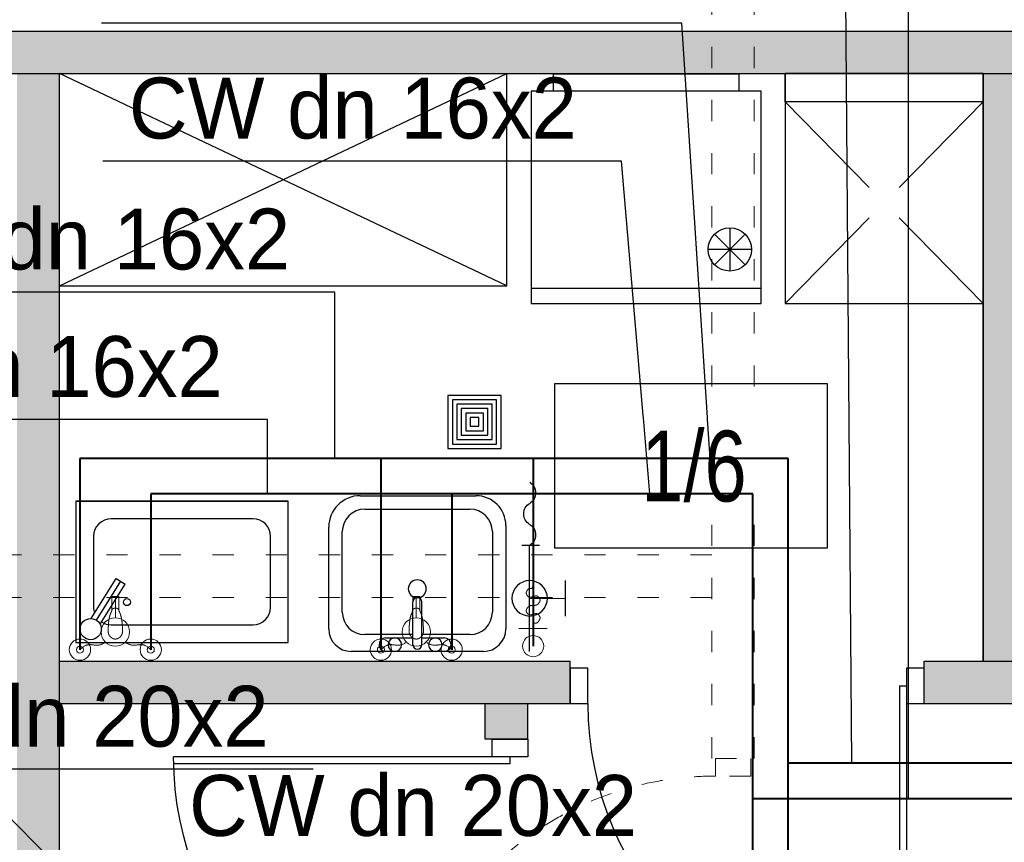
# Model space of a CAD drawing. Header units: millimetres. Extents: x 3698380 to 4312681, y 679670 to 844285.
# Tile 9 of 100: x 3857420 to 3860201, y 788835 to 791159. Entities that reach past the tile are written whole.
import ezdxf

# ---------------------------------------------------------------- set-up
doc = ezdxf.new("R2010")
doc.units = ezdxf.units.MM
doc.header["$LTSCALE"] = 10
for name, pattern in [('ACAD_ISO03W100', [30, 12, -18]), ('H2OCW', [0]), ('H2OHW', [371.354, 250.4, -60.35, 0.254, -60.35])]:
    doc.linetypes.add(name, pattern=pattern)
for name, color, linetype, lineweight in [('0 20 cienka', 8, 'Continuous', 20), ('SAN_Odbiorniki H2O na rzucie', 7, 'Continuous', 13), ('SAN_Przewody ciepłej wody H2O na rzucie', 1, 'Continuous', 40), ('SAN_Przewody zimnej wody H2O na rzucie', 5, 'Continuous', 40)]:
    doc.layers.add(name, color=color, linetype=linetype, lineweight=lineweight)
for name, color, linetype in [('A_bloki', 252, 'Continuous'), ('A_kreskowanie', 8, 'Continuous'), ('A_opis_pom', 3, 'Continuous'), ('A_sc_proj', 2, 'Continuous'), ('A_stolarka', 252, 'Continuous'), ('A_wymiary', 1, 'Continuous'), ('SAN_Etykiety przewodów H2O na rzucie', 7, 'Continuous'), ('SAN_Piony H2O na rzucie', 8, 'Continuous')]:
    doc.layers.add(name, color=color, linetype=linetype)
doc.styles.add('Etykiety przewodów H2O na rzucie', font='txt')
doc.styles.add('Strzałki', font='ic-isocp.shx', dxfattribs={"width": 0.8})

# ---------------------------------------------------------------- blocks, each defined once
blk = doc.blocks.new('jndf')
at = {"layer": 'A_stolarka', "ltscale": 2}
for p, q in [((6685.7, -1555593.7), (6685.7, -1556543.7)), ((6685.7, -1555593.7), (6705.7, -1555593.7)), ((6705.7, -1555593.7), (6705.7, -1556543.7))]:
    blk.add_line(p, q, dxfattribs=at)
for points in [[(5755.7, -1555643.7), (5805.7, -1555643.7), (5805.7, -1555543.7), (5755.7, -1555543.7)], [(6705.7, -1555643.7), (6755.7, -1555643.7), (6755.7, -1555543.7), (6705.7, -1555543.7)]]:
    blk.add_lwpolyline(points, close=True, dxfattribs=at)
blk.add_arc((6705.7, -1555643.7), 900, 180, 270, dxfattribs=at)
blk = doc.blocks.new('zlew_ 1 komora_ gospodarczy_ 01 - 500 x 440mm-1748953-1 PIĘTRO')
at = {"layer": 'A_bloki'}
for p, q in [((-14.54, 25.99), (18.13, 25.99)), ((-14.54, 25.99), (18.13, 25.99)), ((-13.27, 22.18), (16.41, 22.18)), ((-23.43, -11.66), (-23.43, 17.1)), ((-23.43, -11.66), (-23.43, 17.1)), ((26.57, 17.55), (26.57, -11.66)), ((26.57, 17.55), (26.57, -11.66)), ((-19.62, -6.9), (-19.62, 15.83)), ((22.76, 15.83), (22.76, -6.9)), ((0.3, -16.07), (0.3, -4.04)), ((2.84, -16.07), (2.84, -4.04)), ((0.3, -13.25), (-13.27, -13.25)), ((16.41, -13.25), (2.84, -13.25)), ((-7.32, -14.2), (0.3, -14.2)), ((2.84, -14.2), (9.19, -14.2)), ((20.22, -18.01), (-17.08, -18.01)), ((20.22, -18.01), (-17.08, -18.01)), ((9.19, -18.01), (-7.32, -18.01))]:
    blk.add_line(p, q, dxfattribs=at)
for centre, radius, start, end in [((-14.54, 17.1), 8.89, 90, 180), ((-14.54, 17.1), 8.89, 90, 180), ((18.13, 17.55), 8.44, 0, 90), ((18.13, 17.55), 8.44, 360, 90), ((-13.27, 15.83), 6.35, 90, 180), ((16.41, 15.83), 6.35, 360, 90), ((1.57, -0.32), 2.54, 360, 180), ((1.57, -0.32), 2.54, 180, 0), ((1.57, -4.04), 1.27, 360, 180), ((-13.27, -6.9), 6.35, 180, 270), ((16.41, -6.9), 6.35, 270, 0), ((-17.08, -11.66), 6.35, 180, 270), ((-17.08, -11.66), 6.35, 180, 270), ((20.22, -11.66), 6.35, 270, 0), ((20.22, -11.66), 6.35, 270, 0), ((-7.32, -16.11), 1.91, 90, 270), ((-4.78, -16.11), 1.9, 360, 180), ((-4.78, -16.11), 1.9, 180, 0), ((1.57, -16.07), 1.27, 180, 0), ((6.65, -16.11), 1.9, 0, 180), ((6.65, -16.11), 1.9, 180, 0), ((9.19, -16.11), 1.9, 270, 90)]:
    blk.add_arc(centre, radius, start, end, dxfattribs=at)
blk = doc.blocks.new('kran ze złączką 2d - kran ze złączką 2d-1891425-1 PIĘTRO')
at = {"layer": 'A_bloki'}
for p, q in [((0, 2.18), (0, -2.82)), ((29.99, 0.01), (0, 0)), ((14.99, 0), (15, -10)), ((10, -10), (20, -10))]:
    blk.add_line(p, q, dxfattribs=at)
blk.add_circle((14.99, 0), 5, dxfattribs=at)
for centre, start, end in [((-8.87, -1.79), 31.095, 148.905), ((-2.93, 1.79), 211.095, 328.905), ((-14.81, 1.79), 211.095, 328.905)]:
    blk.add_arc(centre, 3.47, start, end, dxfattribs=at)
blk = doc.blocks.new('Wpust podłogowy - DN 100-1891426-1 PIĘTRO')
at = {"layer": 'A_bloki'}
for p, q in [((7.5, 7.5), (-7.5, 7.5)), ((-7.5, 7.5), (-7.5, -7.5)), ((7.5, 7.5), (-7.5, 7.5)), ((-7.5, 7.5), (-7.5, -7.5)), ((6.25, 6.25), (-6.25, 6.25)), ((-6.25, 6.25), (-6.25, -6.25)), ((6.25, -6.25), (6.25, 6.25)), ((7.5, -7.5), (7.5, 7.5)), ((7.5, -7.5), (7.5, 7.5)), ((5, 5), (-5, 5)), ((-5, 5), (-5, -5)), ((3.75, 3.75), (-3.75, 3.75)), ((-3.75, 3.75), (-3.75, -3.75)), ((3.75, -3.75), (3.75, 3.75)), ((5, -5), (5, 5)), ((2.5, 2.5), (-2.5, 2.5)), ((-2.5, 2.5), (-2.5, -2.5)), ((1.25, 1.25), (-1.25, 1.25)), ((-1.25, 1.25), (-1.25, -1.25)), ((1.25, -1.25), (1.25, 1.25)), ((2.5, -2.5), (2.5, 2.5)), ((-2.5, -2.5), (2.5, -2.5)), ((-1.25, -1.25), (1.25, -1.25)), ((-5, -5), (5, -5)), ((-3.75, -3.75), (3.75, -3.75)), ((-7.5, -7.5), (7.5, -7.5)), ((-7.5, -7.5), (7.5, -7.5)), ((-6.25, -6.25), (6.25, -6.25))]:
    blk.add_line(p, q, dxfattribs=at)
blk = doc.blocks.new('d')
at = {"layer": 'A_kreskowanie', "ltscale": 2}
h = blk.add_hatch(color=252, dxfattribs=at)
h.dxf.hatch_style = 1
h.paths.add_polyline_path([(3731432.76, 791007.02), (3731312.76, 791007.02), (3731312.76, 789647.02), (3731432.76, 789647.02)])
h.paths.add_polyline_path([(3732874.74, 789327.02), (3732874.74, 789347.02), (3731432.76, 789347.02), (3731432.76, 789227.02), (3732874.74, 789227.02)])
h.paths.add_polyline_path([(3732754.74, 789227.02), (3732634.74, 789227.02), (3732634.74, 789127.02), (3732754.74, 789127.02)])
h.paths.add_polyline_path([(3734281.53, 789347.02), (3733874.74, 789347.02), (3733874.74, 789227.02), (3734281.53, 789227.02)])
h.paths.add_polyline_path([(3734161.53, 791007.02), (3734041.53, 791007.02), (3734041.53, 790927.02), (3734041.53, 790357.02), (3734041.53, 789347.02), (3734161.53, 789347.02)])
h.paths.add_polyline_path([(3736381.9, 791007.02), (3736261.9, 791007.02), (3736261.9, 789347.02), (3735463.65, 789347.02), (3735314.74, 789347.02), (3735314.74, 789227.02), (3736381.9, 789227.02)])
h.paths.add_polyline_path([(3735583.65, 789227.02), (3735463.65, 789227.02), (3735463.65, 787727.02), (3735583.65, 787727.02)])
h.paths.add_polyline_path([(3732754.74, 788122.56), (3732634.74, 788122.56), (3732634.74, 787727.02), (3732754.74, 787727.02)])
h.paths.add_polyline_path([(3731432.76, 789527.02), (3731312.76, 789527.02), (3731312.76, 787727.02), (3731432.76, 787727.02)])
h.paths.add_polyline_path([(3730049.12, 787727.02), (3729235.08, 787727.02), (3729235.08, 787627.02), (3729285.08, 787627.02), (3729285.08, 787527.02, 0.0278424), (3729290.65, 787427.02), (3730049.12, 787427.02)])
h.paths.add_polyline_path([(3729285.08, 787527.02), (3729235.08, 787527.02), (3729235.08, 787427.02), (3729290.65, 787427.02, -0.0278424)], flags=17)
h.paths.add_polyline_path([(3729285.08, 787627.02), (3729235.08, 787627.02), (3729235.08, 787527.02), (3729285.08, 787527.02)], flags=17)
h.paths.add_polyline_path([(3729114.74, 784607.02), (3728714.74, 784607.02), (3728714.74, 783607.02), (3729114.74, 783607.02)])
h.paths.add_polyline_path([(3729220.66, 783607.02), (3729114.74, 783607.02), (3729114.74, 783487.02), (3729220.66, 783487.02)])
h.paths.add_polyline_path([(3729309.74, 783607.02), (3729220.66, 783607.02), (3729220.66, 783487.02), (3729309.74, 783487.02)])
h.paths.add_polyline_path([(3732204.74, 783607.02), (3730709.74, 783607.02), (3730709.74, 783487.02), (3732204.74, 783487.02)])
h.paths.add_polyline_path([(3732324.74, 783707.02), (3732204.74, 783707.02), (3732204.74, 781627.02), (3732324.74, 781627.02)])
h.paths.add_polyline_path([(3735344.74, 786027.02), (3735224.74, 786027.02), (3732324.74, 786027.02), (3732324.74, 785907.02), (3735224.74, 785907.02), (3735224.74, 781627.02), (3735344.74, 781627.02)])
h.paths.add_polyline_path([(3744114.74, 791127.02), (3735314.74, 791127.02), (3735314.74, 791007.02), (3744114.74, 791007.02)])
h.paths.add_polyline_path([(3740100.05, 791007.02), (3739980.05, 791007.02), (3739980.05, 787727.02), (3740100.05, 787727.02)])
h.paths.add_polyline_path([(3742214.74, 791007.02), (3742094.74, 791007.02), (3742094.74, 787727.02), (3742214.74, 787727.02)])
h.paths.add_polyline_path([(3727024.74, 793327.02), (3726904.74, 793327.02), (3726904.74, 789127.02), (3727024.74, 789127.02)])
h = blk.add_hatch(color=252, dxfattribs=at)
h.dxf.hatch_style = 1
h.paths.add_polyline_path([(3733274.74, 791127.02), (3729114.74, 791127.02), (3729114.74, 791007.02), (3732204.74, 791007.02), (3733274.74, 791007.02)])
h.paths.add_polyline_path([(3733394.74, 791127.02), (3733274.74, 791127.02), (3733274.74, 791007.02), (3733394.74, 791007.02)])
h.paths.add_polyline_path([(3735194.74, 791127.02), (3733394.74, 791127.02), (3733394.74, 791007.02), (3733824.74, 791007.02), (3734041.53, 791007.02), (3735194.74, 791007.02)])
h.paths.add_polyline_path([(3735314.74, 791127.02), (3735194.74, 791127.02), (3735194.74, 791007.02), (3735314.74, 791007.02)])
h.paths.add_polyline_path([(3731432.76, 789647.02), (3731312.76, 789647.02), (3731312.76, 789527.02), (3731432.76, 789527.02)])
at = {"layer": '0 20 cienka', "color": 252, "linetype": 'ACAD_ISO03W100', "ltscale": 0.5}
for points in [[(3733274.74, 789072.56), (3733274.74, 791727.02)], [(3733394.74, 789072.56), (3733394.74, 791727.02)], [(3733274.74, 789647.02), (3730474.74, 789647.02)], [(3733274.74, 789527.02), (3730474.74, 789527.02)]]:
    blk.add_lwpolyline(points, dxfattribs=at)
blk.add_lwpolyline([(3733284.74, 789072.56), (3733384.74, 789072.56), (3733384.74, 789022.56), (3733284.74, 789022.56)], close=True, dxfattribs=at)
blk.add_arc((3733284.74, 788122.56), 900, 90, 180, dxfattribs=at)
at = {"layer": 'A_bloki', "color": 252, "linetype": 'Continuous'}
for p, q in [((3731432.76, 790407.02), (3732695.88, 791007.02)), ((3732695.88, 790407.02), (3731432.76, 791007.02)), ((3732695.88, 790407.02), (3732695.88, 791007.02)), ((3733719.42, 790684.88), (3733481.53, 790927.02)), ((3733803.63, 790684.88), (3734041.53, 790927.02)), ((3733481.53, 790357.02), (3733719.42, 790599.16)), ((3734041.53, 790357.02), (3733803.63, 790599.16)), ((3731432.76, 790407.02), (3732695.88, 790407.02)), ((3732078.56, 789799.44), (3731478.56, 789799.44)), ((3731478.56, 789799.44), (3731478.56, 789399.74)), ((3731478.56, 789799.44), (3732078.56, 789799.44)), ((3732078.56, 789399.74), (3732078.56, 789799.44)), ((3731978.56, 789749.44), (3731578.56, 789749.44)), ((3731528.56, 789699.44), (3731528.56, 789499.74)), ((3732028.56, 789499.74), (3732028.56, 789699.44)), ((3731521.65, 789467.56), (3731592.81, 789580.57)), ((3731536.48, 789462.97), (3731605.5, 789572.58)), ((3731592.81, 789580.57), (3731618.19, 789564.59)), ((3731547.04, 789451.57), (3731618.19, 789564.59)), ((3731578.56, 789449.74), (3731978.56, 789449.74)), ((3731478.56, 789399.74), (3732078.56, 789399.74))]:
    blk.add_line(p, q, dxfattribs=at)
at = {"layer": 'A_bloki', "color": 252}
for p, q in [((3733325.6, 790571.19), (3733325.6, 790448.95)), ((3733282.37, 790553.29), (3733368.82, 790466.85)), ((3733368.82, 790553.29), (3733282.37, 790466.85)), ((3733386.72, 790510.07), (3733264.47, 790510.07)), ((3733414.35, 790399.4), (3732764.35, 790399.4))]:
    blk.add_line(p, q, dxfattribs=at)
for points in [[(3732827.96, 790957.02), (3732827.96, 791006.33), (3733350.73, 791006.33), (3733350.73, 790957.02)], [(3732764.35, 790957.02), (3732764.35, 790357.02), (3733414.35, 790357.02), (3733414.35, 790957.02)]]:
    blk.add_lwpolyline(points, close=True, dxfattribs=at)
at = {"layer": 'A_bloki', "color": 252, "linetype": 'Continuous'}
for points in [[(3734041.53, 790357.02), (3734041.53, 791007.02), (3733481.53, 791007.02), (3733481.53, 790357.02)], [(3734041.53, 791007.02), (3734041.53, 790927.02), (3733481.53, 790927.02), (3733481.53, 791007.02)]]:
    blk.add_lwpolyline(points, close=True, dxfattribs=at)
at = {"layer": 'A_bloki', "color": 252}
blk.add_circle((3733325.6, 790510.07), 61.12, dxfattribs=at)
at = {"layer": 'A_bloki', "color": 252, "linetype": 'Continuous'}
for centre, radius in [((3731622.88, 789513.95), 10), ((3731520.5, 789437.58), 30)]:
    blk.add_circle(centre, radius, dxfattribs=at)
for centre, start, end in [((3731578.56, 789699.44), 90, 180), ((3731978.56, 789699.44), 0, 90), ((3731578.56, 789499.74), 180, 199.46873), ((3731978.56, 789499.74), 270, 0), ((3731578.56, 789499.74), 236.64305, 270)]:
    blk.add_arc(centre, 50, start, end, dxfattribs=at)
at = {"layer": 'A_opis_pom', "color": 252, "ltscale": 2}
blk.add_lwpolyline([(3732831.37, 790131.89), (3733600.29, 790131.89), (3733600.29, 789666.47), (3732831.37, 789666.47)], close=True, dxfattribs=at)
at = {"layer": 'A_sc_proj', "color": 252, "ltscale": 2}
for p, q in [((3729114.74, 791007.02), (3731774.74, 791007.02)), ((3731432.76, 787727.02), (3731432.76, 791007.02)), ((3731432.76, 787727.02), (3731432.76, 791007.02)), ((3732204.74, 791007.02), (3733824.74, 791007.02)), ((3734041.53, 791007.02), (3734041.53, 789347.02)), ((3734041.53, 789347.02), (3734041.53, 791007.02)), ((3731432.76, 789347.02), (3732874.74, 789347.02)), ((3733874.74, 789347.02), (3734281.53, 789347.02)), ((3731432.76, 789227.02), (3732874.74, 789227.02)), ((3732634.74, 789127.02), (3732634.74, 789227.02)), ((3732634.74, 789127.02), (3732634.74, 789227.02)), ((3732754.74, 789127.02), (3732754.74, 789227.02)), ((3732754.74, 789127.02), (3732754.74, 789227.02)), ((3733874.74, 789227.02), (3734281.53, 789227.02))]:
    blk.add_line(p, q, dxfattribs=at)
at = {"layer": 'A_sc_proj', "color": 252, "ltscale": 16}
for p, q in [((3732874.74, 789227.02), (3732874.74, 789347.02)), ((3733874.74, 789227.02), (3733874.74, 789347.02)), ((3732754.74, 789127.02), (3732634.74, 789127.02))]:
    blk.add_line(p, q, dxfattribs=at)
at = {"layer": 'A_sc_proj', "color": 252, "ltscale": 2}
for points in [[(3729114.74, 791127.02), (3744114.74, 791127.02)], [(3729114.74, 791007.02), (3744114.74, 791007.02)], [(3729114.74, 791007.02), (3732204.74, 791007.02)]]:
    blk.add_lwpolyline(points, dxfattribs=at)
at = {"layer": 'A_bloki', "color": 252, "linetype": 'Continuous', "yscale": 10, "zscale": 10}
for name, p, xscale, rotation in [('Wpust podłogowy - DN 100-1891426-1 PIĘTRO', (3732604.57, 790022.95), 10, 179.9999999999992), ('kran ze złączką 2d - kran ze złączką 2d-1891425-1 PIĘTRO', (3732760.27, 789674.47), -10, 90)]:
    blk.add_blockref(name, p, dxfattribs=dict(at, xscale=xscale, rotation=rotation))
at = {"layer": 'A_bloki', "color": 252, "linetype": 'Continuous', "xscale": 10, "yscale": 10, "zscale": 10}
blk.add_blockref('zlew_ 1 komora_ gospodarczy_ 01 - 500 x 440mm-1748953-1 PIĘTRO', (3732427.28, 789554.62), dxfattribs=at)
at = {"layer": 'A_stolarka', "color": 252}
blk.add_blockref('jndf', (3727119.01, 2344870.77), dxfattribs=at)
at = {"layer": 'A_stolarka', "color": 252, "xscale": -1, "rotation": 270}
blk.add_blockref('jndf', (5288298.49, 782371.29), dxfattribs=at)
at = {"layer": 'A_opis_pom', "color": 252, "insert": (3733224.35, 789896.72), "char_height": 200, "attachment_point": 5, "style": 'Strzałki', "bg_fill": 3, "box_fill_scale": 1.2, "bg_fill_color": 256, "bg_fill_transparency": 10554628}
blk.add_mtext('1/6', dxfattribs=at)
blk = doc.blocks.new('BATCZST')
at = {"layer": 'SAN_Odbiorniki H2O na rzucie', "true_color": 0x000000}
for points in [[(0, -100), (0, -40)], [(-10, -60), (-10, -100), (10, -100), (10, -60)]]:
    blk.add_lwpolyline(points, dxfattribs=at)
for centre, radius in [((-100, 50), 10), ((100, 50), 10), ((0, 0), 40)]:
    blk.add_circle(centre, radius, dxfattribs=at)
at = {"layer": 'SAN_Odbiorniki H2O na rzucie', "linetype": 'Continuous', "true_color": 0x000000}
for points in [[(-30, 30), (-33.6, 32.2), (-37.1, 34), (-40.4, 35.4), (-43.5, 36.3), (-46.5, 37), (-49.4, 37.3), (-52.1, 37.5), (-54.8, 37.4), (-57.4, 37.2), (-60, 36.9), (-62.5, 36.6), (-65, 36.2), (-67.5, 36), (-70, 35.8), (-72.6, 35.8), (-75.2, 35.9), (-77.9, 36.3), (-80.6, 37), (-83.5, 38.1), (-86.5, 39.5), (-89.6, 41.3), (-92.9, 43.7), (-96.4, 46.6), (-100, 50)], [(30, 30), (33.6, 32.2), (37.1, 34), (40.4, 35.4), (43.5, 36.3), (46.5, 37), (49.4, 37.3), (52.1, 37.5), (54.8, 37.4), (57.4, 37.2), (60, 36.9), (62.5, 36.6), (65, 36.2), (67.5, 36), (70, 35.8), (72.6, 35.8), (75.2, 35.9), (77.9, 36.3), (80.6, 37), (83.5, 38.1), (86.5, 39.5), (89.6, 41.3), (92.9, 43.7), (96.4, 46.6), (100, 50)]]:
    blk.add_spline(points, degree=3, dxfattribs=at)
at = {"layer": 'SAN_Odbiorniki H2O na rzucie', "true_color": 0x000000}
blk.add_spline([(-20, 0), (-20, -0.6), (-20, -1.2), (-20, -1.8), (-20, -2.4), (-20, -3), (-20, -3.6), (-20, -4.2), (-20, -4.8), (-20, -5.4), (-20, -6), (-20, -6.6), (-20, -7.2), (-20, -7.8), (-20, -8.4), (-20, -9), (-20, -9.6), (-20, -10.2), (-19.9, -10.8), (-19.9, -11.4), (-19.9, -12), (-19.9, -12.6), (-19.9, -13.2), (-19.9, -13.8), (-19.9, -14.4), (-19.8, -15), (-19.8, -15.6), (-19.8, -16.2), (-19.8, -16.8), (-19.8, -17.4), (-19.7, -18), (-19.7, -18.6), (-19.7, -19.2), (-19.6, -19.8), (-19.6, -20.4), (-19.6, -21), (-19.5, -21.6), (-19.5, -22.2), (-19.5, -22.8), (-19.4, -23.4), (-19.4, -24), (-19.3, -24.6), (-19.3, -25.2), (-19.2, -25.8), (-19.1, -26.4), (-19.1, -27), (-19, -27.6), (-19, -28.2), (-18.9, -28.8), (-18.8, -29.4), (-18.8, -30), (-18.7, -30.6), (-18.6, -31.2), (-18.5, -31.8), (-18.4, -32.4), (-18.3, -33), (-18.2, -33.6), (-18.1, -34.2), (-18, -34.8), (-17.9, -35.4), (-17.8, -36), (-17.7, -36.6), (-17.6, -37.2), (-17.5, -37.8), (-17.4, -38.4), (-17.3, -39), (-17.1, -39.6), (-17, -40.2), (-16.9, -40.8), (-16.7, -41.4), (-16.6, -42), (-16.4, -42.6), (-16.3, -43.2), (-16.1, -43.8), (-15.9, -44.4), (-15.8, -45), (-15.6, -45.6), (-15.4, -46.2), (-15.3, -46.8), (-15.1, -47.4), (-14.9, -48), (-14.7, -48.6), (-14.5, -49.2), (-14.3, -49.8), (-14.1, -50.4), (-13.9, -51), (-13.6, -51.6), (-13.4, -52.2), (-13.2, -52.8), (-13, -53.4), (-12.7, -54), (-12.5, -54.6), (-12.2, -55.2), (-12, -55.8), (-11.7, -56.4), (-11.4, -57), (-11.2, -57.6), (-10.9, -58.2), (-10.6, -58.8), (-10.3, -59.4), (-10, -60), (-10, -60.3), (-10, -60.6), (-9.9, -60.9), (-9.9, -61.2), (-9.9, -61.4), (-9.8, -61.7), (-9.7, -62), (-9.6, -62.2), (-9.5, -62.5), (-9.4, -62.7), (-9.3, -62.9), (-9.2, -63.2), (-9.1, -63.4), (-8.9, -63.6), (-8.8, -63.8), (-8.6, -64), (-8.5, -64.2), (-8.3, -64.4), (-8.1, -64.6), (-7.9, -64.8), (-7.7, -65), (-7.5, -65.1), (-7.3, -65.3), (-7.1, -65.5), (-6.9, -65.6), (-6.6, -65.8), (-6.4, -65.9), (-6.2, -66), (-5.9, -66.2), (-5.7, -66.3), (-5.4, -66.4), (-5.2, -66.5), (-4.9, -66.6), (-4.6, -66.7), (-4.4, -66.8), (-4.1, -66.9), (-3.8, -67), (-3.5, -67.1), (-3.2, -67.1), (-3, -67.2), (-2.7, -67.3), (-2.4, -67.3), (-2.1, -67.4), (-1.8, -67.4), (-1.5, -67.4), (-1.2, -67.5), (-0.9, -67.5), (-0.6, -67.5), (-0.3, -67.5), (0, -67.5), (0.3, -67.5), (0.6, -67.5), (0.9, -67.5), (1.2, -67.5), (1.5, -67.4), (1.8, -67.4), (2.1, -67.4), (2.4, -67.3), (2.7, -67.3), (3, -67.2), (3.2, -67.1), (3.5, -67.1), (3.8, -67), (4.1, -66.9), (4.4, -66.8), (4.6, -66.7), (4.9, -66.6), (5.2, -66.5), (5.4, -66.4), (5.7, -66.3), (5.9, -66.2), (6.2, -66), (6.4, -65.9), (6.6, -65.8), (6.9, -65.6), (7.1, -65.5), (7.3, -65.3), (7.5, -65.1), (7.7, -65), (7.9, -64.8), (8.1, -64.6), (8.3, -64.4), (8.5, -64.2), (8.6, -64), (8.8, -63.8), (8.9, -63.6), (9.1, -63.4), (9.2, -63.2), (9.3, -62.9), (9.4, -62.7), (9.5, -62.5), (9.6, -62.2), (9.7, -62), (9.8, -61.7), (9.9, -61.4), (9.9, -61.2), (9.9, -60.9), (10, -60.6), (10, -60.3), (10, -60), (10.3, -59.4), (10.6, -58.8), (10.9, -58.2), (11.2, -57.6), (11.4, -57), (11.7, -56.4), (12, -55.8), (12.2, -55.2), (12.5, -54.6), (12.7, -54), (13, -53.4), (13.2, -52.8), (13.4, -52.2), (13.6, -51.6), (13.9, -51), (14.1, -50.4), (14.3, -49.8), (14.5, -49.2), (14.7, -48.6), (14.9, -48), (15.1, -47.4), (15.3, -46.8), (15.4, -46.2), (15.6, -45.6), (15.8, -45), (15.9, -44.4), (16.1, -43.8), (16.3, -43.2), (16.4, -42.6), (16.6, -42), (16.7, -41.4), (16.9, -40.8), (17, -40.2), (17.1, -39.6), (17.3, -39), (17.4, -38.4), (17.5, -37.8), (17.6, -37.2), (17.7, -36.6), (17.8, -36), (17.9, -35.4), (18, -34.8), (18.1, -34.2), (18.2, -33.6), (18.3, -33), (18.4, -32.4), (18.5, -31.8), (18.6, -31.2), (18.7, -30.6), (18.7, -30), (18.8, -29.4), (18.9, -28.8), (19, -28.2), (19, -27.6), (19.1, -27), (19.1, -26.4), (19.2, -25.8), (19.3, -25.2), (19.3, -24.6), (19.4, -24), (19.4, -23.4), (19.5, -22.8), (19.5, -22.2), (19.5, -21.6), (19.6, -21), (19.6, -20.4), (19.6, -19.8), (19.7, -19.2), (19.7, -18.6), (19.7, -18), (19.8, -17.4), (19.8, -16.8), (19.8, -16.2), (19.8, -15.6), (19.8, -15), (19.9, -14.4), (19.9, -13.8), (19.9, -13.2), (19.9, -12.6), (19.9, -12), (19.9, -11.4), (19.9, -10.8), (20, -10.2), (20, -9.6), (20, -9), (20, -8.4), (20, -7.8), (20, -7.2), (20, -6.6), (20, -6), (20, -5.4), (20, -4.8), (20, -4.2), (20, -3.6), (20, -3), (20, -2.4), (20, -1.8), (20, -1.2), (20, -0.6), (20, 0), (20, 0.3), (20, 0.6), (20, 0.9), (20, 1.2), (19.9, 1.5), (19.9, 1.8), (19.9, 2.1), (19.8, 2.4), (19.8, 2.7), (19.7, 3), (19.7, 3.3), (19.6, 3.6), (19.5, 3.9), (19.4, 4.2), (19.4, 4.5), (19.3, 4.8), (19.2, 5.1), (19.1, 5.3), (19, 5.6), (18.9, 5.9), (18.8, 6.2), (18.7, 6.5), (18.5, 6.8), (18.4, 7.1), (18.3, 7.3), (18.1, 7.6), (18, 7.9), (17.9, 8.2), (17.7, 8.5), (17.6, 8.7), (17.4, 9), (17.3, 9.3), (17.1, 9.5), (16.9, 9.8), (16.8, 10.1), (16.6, 10.3), (16.4, 10.6), (16.2, 10.9), (16, 11.1), (15.8, 11.4), (15.6, 11.6), (15.4, 11.9), (15.2, 12.1), (15, 12.3), (14.8, 12.6), (14.6, 12.8), (14.4, 13.1), (14.2, 13.3), (14, 13.5), (13.7, 13.7), (13.5, 14), (13.3, 14.2), (13.1, 14.4), (12.8, 14.6), (12.6, 14.8), (12.3, 15), (12.1, 15.2), (11.9, 15.4), (11.6, 15.6), (11.4, 15.8), (11.1, 16), (10.9, 16.2), (10.6, 16.4), (10.3, 16.6), (10.1, 16.8), (9.8, 16.9), (9.5, 17.1), (9.3, 17.3), (9, 17.4), (8.7, 17.6), (8.5, 17.7), (8.2, 17.9), (7.9, 18), (7.6, 18.1), (7.3, 18.3), (7.1, 18.4), (6.8, 18.5), (6.5, 18.7), (6.2, 18.8), (5.9, 18.9), (5.6, 19), (5.3, 19.1), (5.1, 19.2), (4.8, 19.3), (4.5, 19.4), (4.2, 19.4), (3.9, 19.5), (3.6, 19.6), (3.3, 19.7), (3, 19.7), (2.7, 19.8), (2.4, 19.8), (2.1, 19.9), (1.8, 19.9), (1.5, 19.9), (1.2, 20), (0.9, 20), (0.6, 20), (0.3, 20), (0, 20), (-0.3, 20), (-0.6, 20), (-0.9, 20), (-1.2, 20), (-1.5, 19.9), (-1.8, 19.9), (-2.1, 19.9), (-2.4, 19.8), (-2.7, 19.8), (-3, 19.7), (-3.3, 19.7), (-3.6, 19.6), (-3.9, 19.5), (-4.2, 19.4), (-4.5, 19.4), (-4.8, 19.3), (-5.1, 19.2), (-5.3, 19.1), (-5.6, 19), (-5.9, 18.9), (-6.2, 18.8), (-6.5, 18.7), (-6.8, 18.5), (-7.1, 18.4), (-7.3, 18.3), (-7.6, 18.1), (-7.9, 18), (-8.2, 17.9), (-8.5, 17.7), (-8.7, 17.6), (-9, 17.4), (-9.3, 17.3), (-9.5, 17.1), (-9.8, 16.9), (-10.1, 16.8), (-10.3, 16.6), (-10.6, 16.4), (-10.9, 16.2), (-11.1, 16), (-11.4, 15.8), (-11.6, 15.6), (-11.9, 15.4), (-12.1, 15.2), (-12.3, 15), (-12.6, 14.8), (-12.8, 14.6), (-13.1, 14.4), (-13.3, 14.2), (-13.5, 14), (-13.7, 13.7), (-14, 13.5), (-14.2, 13.3), (-14.4, 13.1), (-14.6, 12.8), (-14.8, 12.6), (-15, 12.3), (-15.2, 12.1), (-15.4, 11.9), (-15.6, 11.6), (-15.8, 11.4), (-16, 11.1), (-16.2, 10.9), (-16.4, 10.6), (-16.6, 10.3), (-16.8, 10.1), (-16.9, 9.8), (-17.1, 9.5), (-17.3, 9.3), (-17.4, 9), (-17.6, 8.7), (-17.7, 8.5), (-17.9, 8.2), (-18, 7.9), (-18.1, 7.6), (-18.3, 7.3), (-18.4, 7.1), (-18.5, 6.8), (-18.7, 6.5), (-18.8, 6.2), (-18.9, 5.9), (-19, 5.6), (-19.1, 5.3), (-19.2, 5.1), (-19.3, 4.8), (-19.4, 4.5), (-19.4, 4.2), (-19.5, 3.9), (-19.6, 3.6), (-19.7, 3.3), (-19.7, 3), (-19.8, 2.7), (-19.8, 2.4), (-19.9, 2.1), (-19.9, 1.8), (-19.9, 1.5), (-20, 1.2), (-20, 0.9), (-20, 0.6), (-20, 0.3), (-20, 0)], degree=3, dxfattribs=at)
blk = doc.blocks.new('ZAWCZZW')
at = {"layer": 'SAN_Odbiorniki H2O na rzucie', "true_color": 0x000000}
for p, q in [((0, 0), (0, -50)), ((-40, -50), (40, -50))]:
    blk.add_line(p, q, dxfattribs=at)
blk.add_spline([(0, -50), (-0.00299, -50.88212), (-0.01192, -51.72896), (-0.02673, -52.54124), (-0.04736, -53.31968), (-0.07375, -54.065), (-0.10584, -54.77792), (-0.14357, -55.45916), (-0.18688, -56.10944), (-0.23571, -56.72948), (-0.29, -57.32), (-0.34969, -57.88172), (-0.41472, -58.41536), (-0.48503, -58.92164), (-0.56056, -59.40128), (-0.64125, -59.855), (-0.72704, -60.28352), (-0.81787, -60.68756), (-0.91368, -61.06784), (-1.01441, -61.42508), (-1.12, -61.76), (-1.23039, -62.07332), (-1.34552, -62.36576), (-1.46533, -62.63804), (-1.58976, -62.89088), (-1.71875, -63.125), (-1.85224, -63.34112), (-1.99017, -63.53996), (-2.13248, -63.72224), (-2.27911, -63.88868), (-2.43, -64.04), (-2.58509, -64.17692), (-2.74432, -64.30016), (-2.90763, -64.41044), (-3.07496, -64.50848), (-3.24625, -64.595), (-3.42144, -64.67072), (-3.60047, -64.73636), (-3.78328, -64.79264), (-3.96981, -64.84028), (-4.16, -64.88), (-4.35379, -64.91252), (-4.55112, -64.93856), (-4.75193, -64.95884), (-4.95616, -64.97408), (-5.16375, -64.985), (-5.37464, -64.99232), (-5.58877, -64.99676), (-5.80608, -64.99904), (-6.02651, -64.99988), (-6.25, -65), (-6.47649, -65.00012), (-6.70592, -65.00096), (-6.93823, -65.00324), (-7.17336, -65.00768), (-7.41125, -65.015), (-7.65184, -65.02592), (-7.89507, -65.04116), (-8.14088, -65.06144), (-8.38921, -65.08748), (-8.64, -65.12), (-8.89319, -65.15972), (-9.14872, -65.20736), (-9.40653, -65.26364), (-9.66656, -65.32928), (-9.92875, -65.405), (-10.19304, -65.49152), (-10.45937, -65.58956), (-10.72768, -65.69984), (-10.99791, -65.82308), (-11.27, -65.96), (-11.54389, -66.11132), (-11.81952, -66.27776), (-12.09683, -66.46004), (-12.37576, -66.65888), (-12.65625, -66.875), (-12.93824, -67.10912), (-13.22167, -67.36196), (-13.50648, -67.63424), (-13.79261, -67.92668), (-14.08, -68.24), (-14.36859, -68.57492), (-14.65832, -68.93216), (-14.94913, -69.31244), (-15.24096, -69.71648), (-15.53375, -70.145), (-15.82744, -70.59872), (-16.12197, -71.07836), (-16.41728, -71.58464), (-16.71331, -72.11828), (-17.01, -72.68), (-17.30729, -73.27052), (-17.60512, -73.89056), (-17.90343, -74.54084), (-18.20216, -75.22208), (-18.50125, -75.935), (-18.80064, -76.68032), (-19.10027, -77.45876), (-19.40008, -78.27104), (-19.70001, -79.11788), (-20, -80), (-19.69702, -80.87914), (-19.38816, -81.71712), (-19.07354, -82.51478), (-18.75328, -83.27296), (-18.4275, -83.9925), (-18.09632, -84.67424), (-17.75986, -85.31902), (-17.41824, -85.92768), (-17.07158, -86.50106), (-16.72, -87.04), (-16.36362, -87.54534), (-16.00256, -88.01792), (-15.63694, -88.45858), (-15.26688, -88.86816), (-14.8925, -89.2475), (-14.51392, -89.59744), (-14.13126, -89.91882), (-13.74464, -90.21248), (-13.35418, -90.47926), (-12.96, -90.72), (-12.56222, -90.93554), (-12.16096, -91.12672), (-11.75634, -91.29438), (-11.34848, -91.43936), (-10.9375, -91.5625), (-10.52352, -91.66464), (-10.10666, -91.74662), (-9.68704, -91.80928), (-9.26478, -91.85346), (-8.84, -91.88), (-8.41282, -91.88974), (-7.98336, -91.88352), (-7.55174, -91.86218), (-7.11808, -91.82656), (-6.6825, -91.7775), (-6.24512, -91.71584), (-5.80606, -91.64242), (-5.36544, -91.55808), (-4.92338, -91.46366), (-4.48, -91.36), (-4.03542, -91.24794), (-3.58976, -91.12832), (-3.14314, -91.00198), (-2.69568, -90.86976), (-2.2475, -90.7325), (-1.79872, -90.59104), (-1.34946, -90.44622), (-0.89984, -90.29888), (-0.44998, -90.14986), (0, -90), (0.44998, -89.85014), (0.89984, -89.70112), (1.34946, -89.55378), (1.79872, -89.40896), (2.2475, -89.2675), (2.69568, -89.13024), (3.14314, -88.99802), (3.58976, -88.87168), (4.03542, -88.75206), (4.48, -88.64), (4.92338, -88.53634), (5.36544, -88.44192), (5.80606, -88.35758), (6.24512, -88.28416), (6.6825, -88.2225), (7.11808, -88.17344), (7.55174, -88.13782), (7.98336, -88.11648), (8.41282, -88.11026), (8.84, -88.12), (9.26478, -88.14654), (9.68704, -88.19072), (10.10666, -88.25338), (10.52352, -88.33536), (10.9375, -88.4375), (11.34848, -88.56064), (11.75634, -88.70562), (12.16096, -88.87328), (12.56222, -89.06446), (12.96, -89.28), (13.35418, -89.52074), (13.74464, -89.78752), (14.13126, -90.08118), (14.51392, -90.40256), (14.8925, -90.7525), (15.26688, -91.13184), (15.63694, -91.54142), (16.00256, -91.98208), (16.36362, -92.45466), (16.72, -92.96), (17.07158, -93.49894), (17.41824, -94.07232), (17.75986, -94.68098), (18.09632, -95.32576), (18.4275, -96.0075), (18.75328, -96.72704), (19.07354, -97.48522), (19.38816, -98.28288), (19.69702, -99.12086), (20, -100), (19.69702, -100.88212), (19.38816, -101.72896), (19.07354, -102.54124), (18.75328, -103.31968), (18.4275, -104.065), (18.09632, -104.77792), (17.75986, -105.45916), (17.41824, -106.10944), (17.07158, -106.72948), (16.72, -107.32), (16.36362, -107.88172), (16.00256, -108.41536), (15.63694, -108.92164), (15.26688, -109.40128), (14.8925, -109.855), (14.51392, -110.28352), (14.13126, -110.68756), (13.74464, -111.06784), (13.35418, -111.42508), (12.96, -111.76), (12.56222, -112.07332), (12.16096, -112.36576), (11.75634, -112.63804), (11.34848, -112.89088), (10.9375, -113.125), (10.52352, -113.34112), (10.10666, -113.53996), (9.68704, -113.72224), (9.26478, -113.88868), (8.84, -114.04), (8.41282, -114.17692), (7.98336, -114.30016), (7.55174, -114.41044), (7.11808, -114.50848), (6.6825, -114.595), (6.24512, -114.67072), (5.80606, -114.73636), (5.36544, -114.79264), (4.92338, -114.84028), (4.48, -114.88), (4.03542, -114.91252), (3.58976, -114.93856), (3.14314, -114.95884), (2.69568, -114.97408), (2.2475, -114.985), (1.79872, -114.99232), (1.34946, -114.99676), (0.89984, -114.99904), (0.44998, -114.99988), (0, -115), (-0.44998, -115.00012), (-0.89984, -115.00096), (-1.34946, -115.00324), (-1.79872, -115.00768), (-2.2475, -115.015), (-2.69568, -115.02592), (-3.14314, -115.04116), (-3.58976, -115.06144), (-4.03542, -115.08748), (-4.48, -115.12), (-4.92338, -115.15972), (-5.36544, -115.20736), (-5.80606, -115.26364), (-6.24512, -115.32928), (-6.6825, -115.405), (-7.11808, -115.49152), (-7.55174, -115.58956), (-7.98336, -115.69984), (-8.41282, -115.82308), (-8.84, -115.96), (-9.26478, -116.11132), (-9.68704, -116.27776), (-10.10666, -116.46004), (-10.52352, -116.65888), (-10.9375, -116.875), (-11.34848, -117.10912), (-11.75634, -117.36196), (-12.16096, -117.63424), (-12.56222, -117.92668), (-12.96, -118.24), (-13.35418, -118.57492), (-13.74464, -118.93216), (-14.13126, -119.31244), (-14.51392, -119.71648), (-14.8925, -120.145), (-15.26688, -120.59872), (-15.63694, -121.07836), (-16.00256, -121.58464), (-16.36362, -122.11828), (-16.72, -122.68), (-17.07158, -123.27052), (-17.41824, -123.89056), (-17.75986, -124.54084), (-18.09632, -125.22208), (-18.4275, -125.935), (-18.75328, -126.68032), (-19.07354, -127.45876), (-19.38816, -128.27104), (-19.69702, -129.11788), (-20, -130), (-19.69702, -130.87914), (-19.38816, -131.71712), (-19.07354, -132.51478), (-18.75328, -133.27296), (-18.4275, -133.9925), (-18.09632, -134.67424), (-17.75986, -135.31902), (-17.41824, -135.92768), (-17.07158, -136.50106), (-16.72, -137.04), (-16.36362, -137.54534), (-16.00256, -138.01792), (-15.63694, -138.45858), (-15.26688, -138.86816), (-14.8925, -139.2475), (-14.51392, -139.59744), (-14.13126, -139.91882), (-13.74464, -140.21248), (-13.35418, -140.47926), (-12.96, -140.72), (-12.56222, -140.93554), (-12.16096, -141.12672), (-11.75634, -141.29438), (-11.34848, -141.43936), (-10.9375, -141.5625), (-10.52352, -141.66464), (-10.10666, -141.74662), (-9.68704, -141.80928), (-9.26478, -141.85346), (-8.84, -141.88), (-8.41282, -141.88974), (-7.98336, -141.88352), (-7.55174, -141.86218), (-7.11808, -141.82656), (-6.6825, -141.7775), (-6.24512, -141.71584), (-5.80606, -141.64242), (-5.36544, -141.55808), (-4.92338, -141.46366), (-4.48, -141.36), (-4.03542, -141.24794), (-3.58976, -141.12832), (-3.14314, -141.00198), (-2.69568, -140.86976), (-2.2475, -140.7325), (-1.79872, -140.59104), (-1.34946, -140.44622), (-0.89984, -140.29888), (-0.44998, -140.14986), (0, -140), (0.44998, -139.85014), (0.89984, -139.70112), (1.34946, -139.55378), (1.79872, -139.40896), (2.2475, -139.2675), (2.69568, -139.13024), (3.14314, -138.99802), (3.58976, -138.87168), (4.03542, -138.75206), (4.48, -138.64), (4.92338, -138.53634), (5.36544, -138.44192), (5.80606, -138.35758), (6.24512, -138.28416), (6.6825, -138.2225), (7.11808, -138.17344), (7.55174, -138.13782), (7.98336, -138.11648), (8.41282, -138.11026), (8.84, -138.12), (9.26478, -138.14654), (9.68704, -138.19072), (10.10666, -138.25338), (10.52352, -138.33536), (10.9375, -138.4375), (11.34848, -138.56064), (11.75634, -138.70562), (12.16096, -138.87328), (12.56222, -139.06446), (12.96, -139.28), (13.35418, -139.52074), (13.74464, -139.78752), (14.13126, -140.08118), (14.51392, -140.40256), (14.8925, -140.7525), (15.26688, -141.13184), (15.63694, -141.54142), (16.00256, -141.98208), (16.36362, -142.45466), (16.72, -142.96), (17.07158, -143.49894), (17.41824, -144.07232), (17.75986, -144.68098), (18.09632, -145.32576), (18.4275, -146.0075), (18.75328, -146.72704), (19.07354, -147.48522), (19.38816, -148.28288), (19.69702, -149.12086), (20, -150), (19.70001, -150.87916), (19.40008, -151.71728), (19.10027, -152.51532), (18.80064, -153.27424), (18.50125, -153.995), (18.20216, -154.67856), (17.90343, -155.32588), (17.60512, -155.93792), (17.30729, -156.51564), (17.01, -157.06), (16.71331, -157.57196), (16.41728, -158.05248), (16.12197, -158.50252), (15.82744, -158.92304), (15.53375, -159.315), (15.24096, -159.67936), (14.94913, -160.01708), (14.65832, -160.32912), (14.36859, -160.61644), (14.08, -160.88), (13.79261, -161.12076), (13.50648, -161.33968), (13.22167, -161.53772), (12.93824, -161.71584), (12.65625, -161.875), (12.37576, -162.01616), (12.09683, -162.14028), (11.81952, -162.24832), (11.54389, -162.34124), (11.27, -162.42), (10.99791, -162.48556), (10.72768, -162.53888), (10.45937, -162.58092), (10.19304, -162.61264), (9.92875, -162.635), (9.66656, -162.64896), (9.40653, -162.65548), (9.14872, -162.65552), (8.89319, -162.65004), (8.64, -162.64), (8.38921, -162.62636), (8.14088, -162.61008), (7.89507, -162.59212), (7.65184, -162.57344), (7.41125, -162.555), (7.17336, -162.53776), (6.93823, -162.52268), (6.70592, -162.51072), (6.47649, -162.50284), (6.25, -162.5), (6.02651, -162.50316), (5.80608, -162.51328), (5.58877, -162.53132), (5.37464, -162.55824), (5.16375, -162.595), (4.95616, -162.64256), (4.75193, -162.70188), (4.55112, -162.77392), (4.35379, -162.85964), (4.16, -162.96), (3.96981, -163.07596), (3.78328, -163.20848), (3.60047, -163.35852), (3.42144, -163.52704), (3.24625, -163.715), (3.07496, -163.92336), (2.90763, -164.15308), (2.74432, -164.40512), (2.58509, -164.68044), (2.43, -164.98), (2.27911, -165.30476), (2.13248, -165.65568), (1.99017, -166.03372), (1.85224, -166.43984), (1.71875, -166.875), (1.58976, -167.34016), (1.46533, -167.83628), (1.34552, -168.36432), (1.23039, -168.92524), (1.12, -169.52), (1.01441, -170.14956), (0.91368, -170.81488), (0.81787, -171.51692), (0.72704, -172.25664), (0.64125, -173.035), (0.56056, -173.85296), (0.48503, -174.71148), (0.41472, -175.61152), (0.34969, -176.55404), (0.29, -177.54), (0.23571, -178.57036), (0.18688, -179.64608), (0.14357, -180.76812), (0.10584, -181.93744), (0.07375, -183.155), (0.04736, -184.42176), (0.02673, -185.73868), (0.01192, -187.10672), (0.00299, -188.52684), (0, -190)], degree=3, dxfattribs=at)
blk = doc.blocks.new('VERTPIPEHOTWATER_H2O_P')
at = {"layer": 'SAN_Przewody ciepłej wody H2O na rzucie', "lineweight": 13, "true_color": 0x000000}
blk.add_circle((0, 0), 30, dxfattribs=at)
blk = doc.blocks.new('VERTPIPECOLDWATER_H2O_P')
at = {"layer": 'SAN_Przewody zimnej wody H2O na rzucie', "lineweight": 13, "true_color": 0x000000}
blk.add_circle((0, 0), 30, dxfattribs=at)

msp = doc.modelspace()

# ---------------------------------------------------------------- block references
at = {"layer": 'A_wymiary'}
msp.add_blockref('d', (126100.4, 0), dxfattribs=at)

# ---------------------------------------------------------------- next in the draw order: linework, layer by layer
at = {"layer": 'SAN_Etykiety przewodów H2O na rzucie', "true_color": 0x000000}
for p, q in [((3859930.5, 788959.5), (3859930.5, 791989.5)), ((3859770.5, 789059.5), (3859750.5, 791609.5)), ((3859290.5, 791149.5), (3857651.5, 791149.5)), ((3859370.5, 789919.5), (3859290.5, 791149.5)), ((3859120.5, 790759.5), (3857655.5, 790759.5)), ((3859200.5, 789819.5), (3859120.5, 790759.5)), ((3858310.5, 790389.5), (3856871.5, 790389.5)), ((3858310.5, 789919.5), (3858310.5, 790389.5)), ((3858120.5, 790029.5), (3856655.5, 790029.5)), ((3858120.5, 789819.5), (3858120.5, 790029.5)), ((3858249.6, 789041.5), (3856810.6, 789041.5)), ((3857785.5, 788509.5), (3857255.9, 789041.5))]:
    msp.add_line(p, q, dxfattribs=at)
at = {"layer": 'SAN_Przewody ciepłej wody H2O na rzucie', "linetype": 'H2OHW', "true_color": 0x000000}
for p, q in [((3857790.5, 789819.5), (3857790.5, 789379.5)), ((3858640.5, 789819.5), (3857790.5, 789819.5)), ((3858640.5, 789819.5), (3858640.5, 789379.5)), ((3859490.5, 789819.5), (3858640.5, 789819.5)), ((3859490.5, 788959.5), (3859490.5, 789819.5)), ((3859490.5, 788959.5), (3861210.5, 788959.5)), ((3859490.5, 788319.5), (3859490.5, 788959.5))]:
    msp.add_line(p, q, dxfattribs=at)
at = {"layer": 'SAN_Przewody zimnej wody H2O na rzucie', "linetype": 'H2OCW', "true_color": 0x000000}
for p, q in [((3857590.5, 789919.5), (3857590.5, 789379.5)), ((3858440.5, 789919.5), (3857590.5, 789919.5)), ((3858440.5, 789919.5), (3858440.5, 789379.5)), ((3858870.5, 789919.5), (3858440.5, 789919.5)), ((3858870.5, 789919.5), (3858870.5, 789389.5)), ((3859590.5, 789919.5), (3858870.5, 789919.5)), ((3859590.5, 789059.5), (3859590.5, 789919.5)), ((3859590.5, 789059.5), (3861110.5, 789059.5)), ((3859590.5, 788419.5), (3859590.5, 789059.5))]:
    msp.add_line(p, q, dxfattribs=at)

# ---------------------------------------------------------------- next in the draw order: block references
at = {"layer": 'SAN_Odbiorniki H2O na rzucie', "true_color": 0x000000, "rotation": 180}
for name, p in [('ZAWCZZW', (3858870.5, 789389.5)), ('BATCZST', (3857690.5, 789429.5)), ('BATCZST', (3858540.5, 789429.5))]:
    msp.add_blockref(name, p, dxfattribs=at)
at = {"layer": 'SAN_Piony H2O na rzucie', "true_color": 0x000000}
for name, p in [('VERTPIPECOLDWATER_H2O_P', (3857590.5, 789379.5)), ('VERTPIPEHOTWATER_H2O_P', (3857790.5, 789379.5)), ('VERTPIPECOLDWATER_H2O_P', (3858440.5, 789379.5)), ('VERTPIPEHOTWATER_H2O_P', (3858640.5, 789379.5)), ('VERTPIPECOLDWATER_H2O_P', (3858870.5, 789389.5))]:
    msp.add_blockref(name, p, dxfattribs=at)

# ---------------------------------------------------------------- next in the draw order: texts
at = {"layer": 'SAN_Etykiety przewodów H2O na rzucie', "true_color": 0x000000, "style": 'Etykiety przewodów H2O na rzucie'}
for s, p in [('CW dn 16x2', (3857728.5, 790823.5)), ('ZW dn 16x2', (3856944.5, 790453.5)), ('CW dn 16x2', (3856728.5, 790093.5)), ('ZW dn 20x2', (3856883.6, 789105.5)), ('CW dn 20x2', (3857898.5, 788853.5))]:
    msp.add_text(s, height=172, dxfattribs=at).set_placement(p)

doc.saveas('drawing.dxf')
